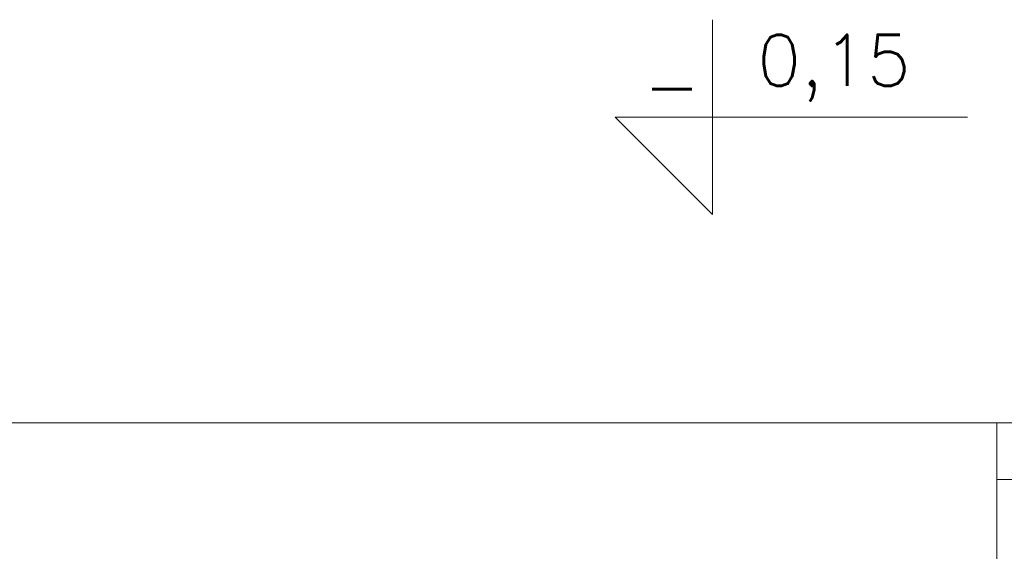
# Model space of a CAD drawing. Header units: millimetres. Extents: x -2274 to 12297, y -16157 to 26321.
# Tile 96 of 256: x -1997 to -1824, y -2728 to -2634. Entities that reach past the tile are written whole.
import ezdxf
from ezdxf.enums import TextEntityAlignment as Align

# ---------------------------------------------------------------- set-up
doc = ezdxf.new("R2010")
doc.units = ezdxf.units.MM
doc.layers.add('-MEBLE', color=1, linetype='Continuous')
doc.layers.add('PROJEKTOWANE', color=5, linetype='Continuous')
doc.layers.add('-ŚCIANY NOŚNE', color=4, linetype='Continuous', lineweight=53)
doc.layers.add('CIENKA - OPISY @ 1', color=2, linetype='Continuous', lineweight=25)
doc.styles.add('ROMANS', font='romans', dxfattribs={"width": 0.9, "height": 9})

msp = doc.modelspace()

# ---------------------------------------------------------------- linework, layer by layer
at = {"layer": '-MEBLE', "color": 253, "lineweight": 13}
for p, q in [((-1875.01, -2634.12), (-1875.01, -2668.4)), ((-1892.16, -2651.26), (-1830.16, -2651.26)), ((-1892.16, -2651.26), (-1875.01, -2668.4))]:
    msp.add_line(p, q, dxfattribs=at)
at = {"layer": '-ŚCIANY NOŚNE', "color": 253, "lineweight": 13}
for p, q in [((-2015, -2705), (-1825, -2705)), ((-1825, -2705), (-1825, -2730))]:
    msp.add_line(p, q, dxfattribs=at)
at = {"layer": 'PROJEKTOWANE', "color": 253, "lineweight": 13}
for p, q in [((-1825, -2705), (-1820, -2705)), ((-1820, -2715), (-1825, -2715))]:
    msp.add_line(p, q, dxfattribs=at)

# ---------------------------------------------------------------- texts
at = {"layer": 'CIENKA - OPISY @ 1', "color": 253, "lineweight": 13, "style": 'ROMANS'}
for s, p in [('0,15', (-1853.66, -2642.65)), ('-', (-1882.16, -2645.72))]:
    msp.add_text(s, height=9, dxfattribs=at).set_placement(p, align=Align.MIDDLE)

doc.saveas('drawing.dxf')
